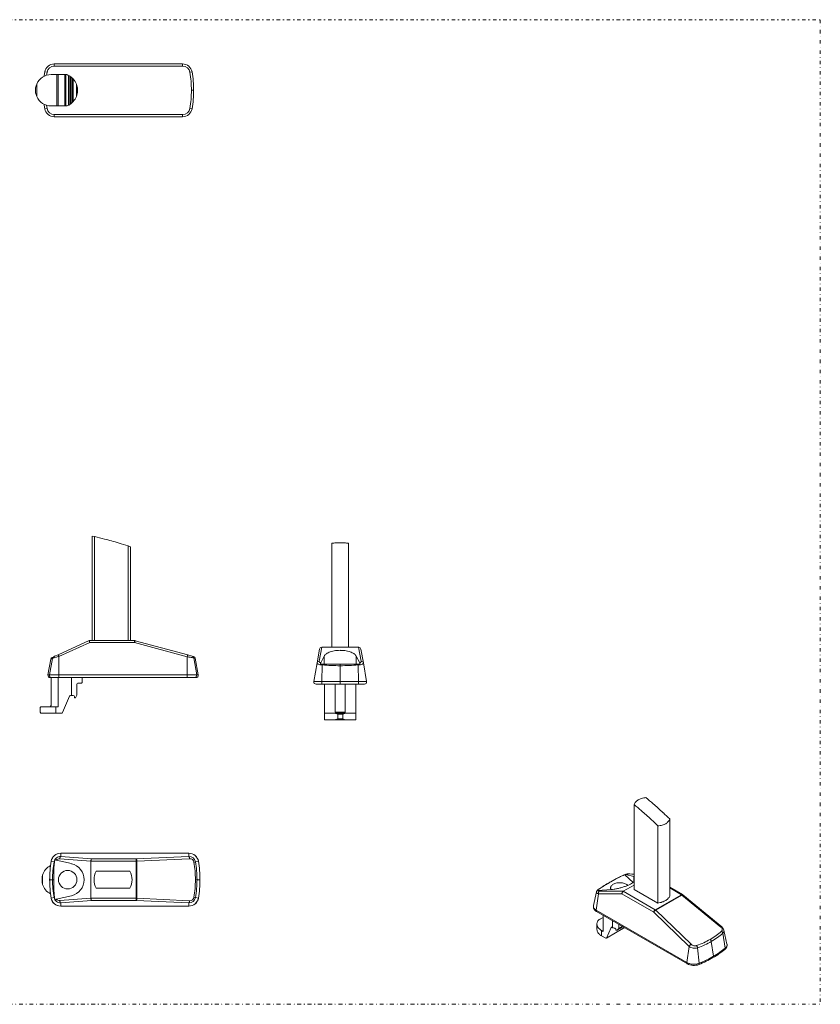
# Model space of a CAD drawing. Header units: millimetres. Extents: x -48 to 1376, y 1108 to 1988.
# Tile 2 of 2: x 661 to 1376, y 1108 to 1988. Entities that reach past the tile are written whole.
import ezdxf

# ---------------------------------------------------------------- set-up
doc = ezdxf.new("R2010")
doc.units = ezdxf.units.MM
doc.header["$MEASUREMENT"] = 0
doc.linetypes.add('DASHEDDOT', pattern=[9.2, 3, -3, 0.2, -3])
for name, color, linetype, true_color in [('Default', 7, 'Continuous', 0xffffff), ('sichtbar', 7, 'Continuous', 0xffffff), ('Tangente', 7, 'Continuous', 0xffffff)]:
    doc.layers.add(name, color=color, linetype=linetype, true_color=true_color)

msp = doc.modelspace()

# ---------------------------------------------------------------- linework, layer by layer
at = {"layer": 'Default', "color": 7, "linetype": 'DASHEDDOT', "lineweight": 5, "true_color": 0xffffff}
for p, q in [((-48.22, 1987.57), (1375.63, 1987.57)), ((1375.63, 1987.57), (1375.63, 1108.28)), ((-48.22, 1108.28), (1375.63, 1108.28)), ((1123.66, 1108.28), (-48.22, 1108.28))]:
    msp.add_line(p, q, dxfattribs=at)
at = {"layer": 'sichtbar', "color": 1, "linetype": 'Continuous', "lineweight": 5, "true_color": 0xff0000}
for p, q in [((691.67, 1948.11), (806.18, 1948.11)), ((688.8, 1938.5), (694.03, 1938.5)), ((694.03, 1938.5), (694.95, 1938.5)), ((694.95, 1938.5), (701.05, 1938.5)), ((701.05, 1938.5), (701.98, 1938.5)), ((701.98, 1938.5), (702.78, 1938.5)), ((705.43, 1937.17), (705.43, 1911.83)), ((706.44, 1936.47), (706.44, 1912.52)), ((707.62, 1935.48), (707.62, 1913.52)), ((674.98, 1926.71), (674.98, 1922.28)), ((712.37, 1925.42), (712.37, 1923.57)), ((688.8, 1910.5), (694.03, 1910.5)), ((694.03, 1910.5), (694.95, 1910.5)), ((694.95, 1910.5), (701.05, 1910.5)), ((701.05, 1910.5), (701.98, 1910.5)), ((701.98, 1910.5), (703.2, 1910.5)), ((703.2, 1910.66), (703.2, 1910.5)), ((806.18, 1900.88), (691.67, 1900.88)), ((725.55, 1433.07), (725.55, 1526.37)), ((725.55, 1526.37), (727.56, 1525.9)), ((727.56, 1433.07), (727.56, 1525.9)), ((757.56, 1517.62), (759.57, 1516.95)), ((757.56, 1433.07), (757.56, 1517.62)), ((759.57, 1433.07), (759.57, 1516.95)), ((939.44, 1427.14), (939.44, 1519.97)), ((954.44, 1427.14), (954.44, 1519.97)), ((694.98, 1420.5), (722.8, 1433.07)), ((722.8, 1433.07), (763.28, 1433.07)), ((763.8, 1433), (810.84, 1420.27)), ((928.47, 1425.48), (926.29, 1413.1)), ((930.44, 1427.14), (930.47, 1427.14)), ((963.41, 1427.14), (930.47, 1427.14)), ((963.41, 1427.14), (963.45, 1427.14)), ((967.6, 1413.1), (965.42, 1425.48)), ((685.98, 1402.41), (688.48, 1416.61)), ((690.25, 1418.07), (689.59, 1418.07)), ((690.74, 1418.07), (690.25, 1418.07)), ((691.85, 1419.09), (694.98, 1420.5)), ((810.84, 1420.27), (814.72, 1419.22)), ((814.72, 1419.22), (816.08, 1418.85)), ((820.15, 1402.41), (817.53, 1417.26)), ((932.64, 1419.25), (929.55, 1413.16)), ((964.33, 1413.16), (961.25, 1419.25)), ((923.36, 1396.48), (926.29, 1413.1)), ((931.09, 1412.14), (929.3, 1412.14)), ((946.94, 1412.14), (931.09, 1412.14)), ((962.8, 1412.14), (946.94, 1412.14)), ((964.59, 1412.14), (962.8, 1412.14)), ((970.53, 1396.48), (967.6, 1413.1)), ((687.95, 1400.07), (689.28, 1400.07)), ((694.98, 1400.05), (688.78, 1400.05)), ((688.78, 1400.05), (688.78, 1375.22)), ((689.28, 1400.07), (695.81, 1400.07)), ((694.98, 1374.07), (694.98, 1400.05)), ((706.92, 1400.05), (694.98, 1400.05)), ((695.81, 1400.07), (810.32, 1400.07)), ((706.92, 1400.05), (706.92, 1384.05)), ((716.51, 1400.05), (706.92, 1400.05)), ((716.51, 1396.05), (716.51, 1400.05)), ((810.32, 1400.07), (816.84, 1400.07)), ((816.84, 1400.07), (818.18, 1400.07)), ((711.76, 1384.25), (711.76, 1394.05)), ((712.76, 1395.05), (715.51, 1395.05)), ((925.33, 1394.14), (930.85, 1394.14)), ((930.85, 1394.14), (946.94, 1394.14)), ((932.94, 1368.14), (932.94, 1394.12)), ((942.54, 1394.12), (932.94, 1394.12)), ((951.34, 1394.12), (942.54, 1394.12)), ((942.54, 1369.29), (942.54, 1394.12)), ((946.94, 1394.14), (963.03, 1394.14)), ((960.94, 1394.12), (951.34, 1394.12)), ((951.34, 1394.12), (951.34, 1369.29)), ((960.94, 1368.14), (960.94, 1394.12)), ((963.03, 1394.14), (968.56, 1394.14)), ((699.09, 1368.83), (705.19, 1383.43)), ((706.11, 1384.05), (706.92, 1384.05)), ((706.92, 1384.05), (708.57, 1384.05)), ((709.57, 1383.05), (709.57, 1382.05)), ((709.57, 1382.05), (710.57, 1382.05)), ((710.57, 1382.05), (711.76, 1384.25)), ((679.12, 1373.22), (679.12, 1369.21)), ((679.58, 1374.07), (692.94, 1374.07)), ((688.23, 1374.07), (688.23, 1374.33)), ((692.94, 1374.07), (694.98, 1374.07)), ((680.12, 1368.21), (692.94, 1368.21)), ((692.94, 1368.21), (698.17, 1368.21)), ((932.94, 1362.28), (932.94, 1368.14)), ((932.94, 1368.14), (942.77, 1368.14)), ((942.77, 1368.14), (951.12, 1368.14)), ((944.73, 1363.28), (944.73, 1367.29)), ((949.15, 1367.29), (949.15, 1363.28)), ((951.12, 1368.14), (960.94, 1368.14)), ((960.94, 1362.28), (960.94, 1368.14)), ((932.94, 1362.28), (941.33, 1362.28)), ((952.56, 1362.28), (941.33, 1362.28)), ((952.56, 1362.28), (960.94, 1362.28)), ((1209.36, 1210.92), (1209.36, 1286.72)), ((1230.57, 1198.67), (1230.57, 1267.71)), ((1241.18, 1204.8), (1241.18, 1273.83)), ((811.86, 1243.19), (697.35, 1243.19)), ((692.28, 1237.22), (693.4, 1236.96)), ((706.88, 1233.88), (693.4, 1236.96)), ((724.35, 1236.08), (724.35, 1236.04)), ((724.35, 1203.1), (724.35, 1236.04)), ((681.12, 1223.75), (681.12, 1215.4)), ((759.11, 1227.07), (729.11, 1227.07)), ((1208.54, 1217.13), (1201.1, 1223.97)), ((1209.06, 1222.45), (1201.71, 1224.24)), ((1209.36, 1224.4), (1205.64, 1224.81)), ((1209.36, 1222.37), (1209.06, 1222.45)), ((680.66, 1217.36), (680.66, 1221.79)), ((1199.65, 1209.2), (1209.36, 1214.8)), ((693.4, 1202.18), (706.88, 1205.27)), ((729.11, 1212.07), (759.11, 1212.07)), ((1173.08, 1196.41), (1175.74, 1208.64)), ((1176.15, 1209.56), (1176.28, 1209.74)), ((1177.12, 1210.05), (1188.83, 1210.77)), ((1199.65, 1209.2), (1199.63, 1209.19)), ((1209.36, 1210.92), (1230.57, 1198.67)), ((1252.59, 1206.23), (1241.18, 1212.82)), ((1287.71, 1177.37), (1252.86, 1206.05)), ((693.4, 1202.18), (692.28, 1201.93)), ((697.35, 1195.96), (811.86, 1195.96)), ((724.35, 1203.1), (724.35, 1203.07)), ((1175.92, 1191.08), (1256.9, 1144.33)), ((1181.61, 1174.56), (1181.61, 1187.79)), ((1181.72, 1173.39), (1181.72, 1187.73)), ((1176.18, 1175.16), (1176.18, 1179.94)), ((1181.61, 1185.9), (1177.78, 1183.69)), ((1178.08, 1183.89), (1181.61, 1185.93)), ((1190.17, 1182.85), (1190.17, 1176.67)), ((1195.72, 1176.09), (1195.72, 1179.64)), ((1180.28, 1174.23), (1181.72, 1173.39)), ((1184.48, 1167.26), (1200.83, 1176.7)), ((1184.63, 1167.44), (1188.94, 1176.87)), ((1189.6, 1177), (1190.17, 1176.67)), ((1192.98, 1175.32), (1192.98, 1174.5)), ((1194.19, 1174.37), (1199.52, 1177.45)), ((1195.72, 1176.09), (1198.8, 1177.87)), ((1292.31, 1161.91), (1289.57, 1174.47)), ((1180.28, 1169.44), (1183.98, 1167.31))]:
    msp.add_line(p, q, dxfattribs=at)
msp.add_circle((703.61, 1219.57), 8.25, dxfattribs=at)
for centre, radius, start, end in [((691.67, 1939.5), 8.62, 90, 170.51234), ((806.18, 1939.5), 8.62, 9.48766, 90), ((688.8, 1924.5), 14, 90.00005, 156.34929), ((781.43, 1924.5), 99.62, 170.51234, 172.76174), ((697.4, 1924.5), 15, 62.05471, 68.96053), ((694.21, 1918.49), 21.8, 59.8454, 62.05471), ((703.61, 1934.67), 3.09, 53.97263, 59.8454), ((697.4, 1924.5), 15, 52.95131, 57.63609), ((697.4, 1924.5), 15, 47.04765, 52.95131), ((698.48, 1925.59), 13.46, 44.31267, 47.25148), ((697, 1924.14), 15.54, 41.57769, 44.31267), ((697.4, 1924.5), 15, 21.34081, 41.57769), ((716.43, 1924.5), 99.62, 0, 9.48766), ((687.22, 1924.88), 12.38, 163.62878, 171.52804), ((689.33, 1924.27), 14.57, 156.34929, 163.62878), ((697.23, 1924.43), 15.19, 12.43715, 21.34081), ((697.94, 1924.59), 14.46, 3.31191, 12.43715), ((687.22, 1924.11), 12.38, 188.47196, 196.37122), ((689.33, 1924.73), 14.57, 196.37122, 203.65071), ((688.8, 1924.5), 14, 203.65071, 270), ((697.4, 1924.5), 15, 318.42231, 338.65919), ((697.23, 1924.56), 15.19, 338.65919, 347.56285), ((697.94, 1924.41), 14.46, 347.56285, 356.68809), ((716.43, 1924.5), 99.62, 350.51234, 0), ((781.43, 1924.5), 99.62, 187.23826, 189.48766), ((691.67, 1909.5), 8.62, 189.48766, 270), ((697.4, 1924.5), 15, 292.76016, 297.94529), ((697.57, 1924.18), 14.64, 297.94529, 300.1546), ((696.83, 1925.45), 16.11, 300.1546, 302.26105), ((697.4, 1924.5), 15, 302.36391, 307.04869), ((697.4, 1924.5), 15, 307.04869, 312.95235), ((707.2, 1914.04), 0.674, 308.65981, 314.02819), ((684.33, 1937.7), 33.57, 314.02819, 314.78864), ((697.68, 1924.25), 14.62, 314.78864, 316.60149), ((697.78, 1924.16), 14.49, 316.60149, 318.42231), ((806.18, 1909.5), 8.62, 270, 350.51235), ((594.62, 951.2), 589.88, 76.07469, 76.97538), ((673, 1267.33), 264.18, 74.72878, 76.07469), ((677.64, 1284.32), 246.57, 73.06762, 74.72878), ((647.71, 1186), 349.34, 71.67206, 73.06762), ((945.99, 1470.95), 49.46, 93.59075, 97.60702), ((946.94, 1455.77), 64.66, 90.07852, 93.59075), ((946.94, 1455.56), 64.88, 86.49353, 90.07852), ((947.88, 1470.81), 49.6, 82.39298, 86.49353), ((722.8, 1433.05), 0.0184, 17.75916, 90), ((714.75, 1430.47), 8.48, 14.61085, 17.75916), ((701.83, 1427.1), 21.83, 13.33688, 14.61085), ((673.63, 1420.41), 50.81, 12.50193, 13.33688), ((763.28, 1431.07), 2, 74.85474, 90), ((930.44, 1425.14), 2, 90, 170.00027), ((963.45, 1425.14), 2, 10, 90), ((690.45, 1416.26), 2, 115.36606, 170), ((692.7, 1417.01), 2.22, 132.46198, 151.73926), ((692.88, 1416.81), 2.5, 114.30528, 132.46198), ((815.56, 1416.92), 2, 10, 74.85474), ((936.48, 1417.3), 4.3, 139.93224, 153.12664), ((938.45, 1415.64), 6.88, 129.50806, 139.93224), ((939.78, 1414.03), 8.97, 120.02378, 129.50806), ((942.65, 1409.07), 14.7, 112.6206, 120.02378), ((944.02, 1405.76), 18.28, 105.96826, 112.6206), ((946.05, 1398.69), 25.63, 100.35137, 105.96826), ((946.62, 1395.55), 28.83, 95.04693, 100.35137), ((946.94, 1391.92), 32.48, 90.04889, 95.04693), ((946.94, 1391.9), 32.49, 85.09602, 90.04889), ((947.24, 1395.41), 28.98, 79.85083, 85.09602), ((947.8, 1398.49), 25.84, 74.29719, 79.85083), ((949.77, 1405.51), 18.55, 67.74237, 74.29719), ((951.12, 1408.82), 14.98, 60.45109, 67.74237), ((953.98, 1413.85), 9.19, 51.13759, 60.45109), ((955.33, 1415.53), 7.03, 40.48068, 51.13759), ((957.39, 1417.29), 4.32, 26.87336, 40.48068), ((934.83, 1411.45), 5.58, 165.95837, 172.98027), ((931.05, 1412.4), 1.67, 153.12664, 165.95837), ((962.84, 1412.4), 1.68, 14.04052, 26.87305), ((959.06, 1411.45), 5.57, 7.01355, 14.04052), ((687.95, 1402.07), 2, 170, 270), ((818.18, 1402.07), 2, 270, 10), ((712.76, 1394.05), 1, 90, 180), ((715.51, 1396.05), 0.999, 270, 0.12878), ((925.33, 1396.14), 2, 170, 270), ((968.56, 1396.14), 2, 270, 10), ((706.11, 1383.05), 1, 90, 157.34103), ((708.57, 1383.05), 1, 0, 90), ((680.14, 1373.21), 1.02, 151.30547, 179.45942), ((680.12, 1373.22), 1, 122.89081, 151.30547), ((687.16, 1376.02), 2.01, 302.38101, 307.78383), ((687.77, 1375.23), 1.01, 307.95825, 359.70119), ((680.13, 1369.22), 1.02, 180.54058, 225), ((680.12, 1369.2), 0.993, 225, 270), ((698.17, 1369.21), 1, 270, 337.34103), ((942.83, 1369.3), 0.287, 181.12346, 218.75123), ((943.27, 1369.65), 0.856, 218.75123, 240.26093), ((940.87, 1358.63), 9.69, 75.47052, 78.73763), ((943.78, 1370.54), 1.88, 240.26093, 254.22407), ((945.07, 1375.12), 6.63, 254.22407, 261.64555), ((941.27, 1360.14), 8.13, 71.90303, 75.47052), ((941.94, 1362.19), 5.97, 68.04285, 71.90303), ((942.8, 1366.13), 3.56, 291.31615, 296.8282), ((945.84, 1380.34), 11.91, 261.64555, 266.93634), ((943.23, 1365.39), 2.53, 62.10645, 68.04285), ((943.9, 1366.67), 1.08, 44.49633, 62.10645), ((943.87, 1364.01), 1.18, 296.8282, 306.39697), ((944.26, 1363.48), 0.534, 306.39697, 325.28065), ((944.52, 1367.28), 0.207, 3.62451, 44.49633), ((944.53, 1363.29), 0.2, 325.28065, 356.37549), ((946.96, 1401.36), 32.96, 266.93634, 270.11639), ((946.97, 1399.12), 30.72, 270.11639, 273.60603), ((948.28, 1378.25), 9.81, 273.60603, 279.78392), ((949.36, 1367.28), 0.209, 134.17032, 176.37549), ((949.36, 1363.29), 0.206, 183.62451, 209.32176), ((949.5, 1363.37), 0.37, 209.32176, 228.41921), ((950.05, 1366.57), 1.2, 116.86908, 134.17032), ((949.84, 1363.75), 0.876, 228.41921, 241.37304), ((950.93, 1365.75), 3.15, 241.37304, 248.19589), ((950.78, 1365.14), 2.8, 111.41709, 116.86908), ((952.05, 1361.88), 6.3, 107.78025, 111.41709), ((948.93, 1374.51), 6.02, 279.78392, 287.103), ((952.67, 1359.98), 8.3, 104.39707, 107.78025), ((953.01, 1358.65), 9.67, 101.26237, 104.39707), ((950.22, 1370.31), 1.62, 287.103, 301.23077), ((950.63, 1369.63), 0.824, 301.23077, 322.36464), ((951.06, 1369.3), 0.282, 322.36464, 358.87654), ((941.33, 1368.45), 6.17, 270, 277.26811), ((940.9, 1371.79), 9.54, 277.26811, 283.11195), ((940.87, 1371.93), 9.68, 283.11195, 286.69513), ((941.98, 1368.23), 5.82, 286.69513, 291.31615), ((951.81, 1367.94), 5.52, 248.19589, 253.05417), ((953, 1371.87), 9.62, 253.05417, 256.7315), ((952.99, 1371.82), 9.57, 256.7315, 262.64449), ((952.56, 1368.47), 6.19, 262.64449, 270), ((1220.98, 1275.01), 17.86, 93.25838, 106.19441), ((735.52, 719.17), 750.86, 49.17773, 49.82051), ((1216.33, 1283.95), 7.5, 138.73811, 158.3521), ((724.92, 713.04), 750.86, 49.17773, 49.82051), ((1218.2, 1282.31), 9.99, 121.76574, 138.73811), ((1219.45, 1280.3), 12.35, 106.19441, 121.76574), ((1000.42, 1025.81), 345.64, 48.23034, 49.17773), ((989.81, 1019.69), 345.64, 48.23034, 49.17773), ((1000.28, 1031.4), 329.93, 47.10345, 48.23034), ((1010.88, 1037.53), 329.93, 47.10345, 48.23034), ((905.66, 924.28), 484.53, 46.17355, 47.10345), ((895.05, 918.15), 484.53, 46.17355, 47.10345), ((1230.33, 1284.01), 16.3, 270.84171, 284.8851), ((1231.61, 1279.21), 11.34, 284.8851, 301.74037), ((1232.6, 1277.6), 9.44, 301.74037, 319.76523), ((1233.8, 1276.59), 7.88, 319.76523, 339.51807), ((697.35, 1234.57), 8.62, 90, 170.51234), ((811.86, 1234.57), 8.62, 9.48765, 90), ((694.49, 1219.57), 14, 116.29597, 162.6494), ((787.11, 1219.57), 99.62, 170.51234, 180), ((793.75, 1224.32), 102.58, 175.80544, 178.17274), ((766.11, 1226.35), 74.86, 173.03428, 175.80544), ((698.3, 1234.63), 6.55, 164.6924, 173.03864), ((697.66, 1234.81), 5.89, 155.8864, 164.6924), ((703.61, 1219.57), 14.67, 282.89055, 77.10945), ((733.72, 1235.72), 9.37, 173.34687, 177.82845), ((730.03, 1236.15), 5.66, 167.57611, 173.34687), ((727.59, 1236.69), 3.16, 157.58467, 167.57611), ((725.02, 1237.75), 0.38, 128.49287, 157.58467), ((722.11, 1219.57), 99.62, 0, 9.48766), ((691.52, 1220.17), 10.98, 166.78037, 171.52804), ((696.71, 1218.95), 16.3, 162.885, 166.78037), ((1208.79, 1219.57), 517.65, 179.40248, 180), ((813.38, 1223.7), 122.22, 178.17274, 179.40248), ((742.1, 1219.57), 15, 150, 210), ((746.12, 1219.57), 15, 330, 30), ((1235.57, 1143.8), 87.43, 115.52721, 116.71536), ((1233.51, 1148.11), 82.66, 114.30525, 115.52721), ((1202.7, 1216.33), 7.8, 108.22207, 114.30862), ((1202.95, 1215.58), 8.59, 102.42433, 108.22207), ((1201.68, 1223.66), 0.657, 131.72915, 151.77489), ((1201.54, 1223.82), 0.444, 107.29328, 131.72915), ((1205.93, 1209.76), 15.17, 102.7892, 107.33509), ((1201.55, 1223.79), 0.475, 90.39671, 107.29328), ((1201.55, 1223.58), 0.682, 76.30008, 90.39671), ((1205.43, 1211.93), 12.94, 97.86748, 102.7892), ((1205.1, 1214.32), 10.54, 91.74486, 97.86748), ((1204.97, 1218.68), 6.17, 83.74098, 91.74486), ((691.52, 1218.98), 10.98, 188.47196, 193.21963), ((696.71, 1220.2), 16.3, 193.21963, 197.115), ((694.49, 1219.57), 14, 197.3506, 243.70403), ((787.11, 1219.57), 99.62, 180, 189.48766), ((1177.81, 1219.57), 486.67, 179.99999, 180.64896), ((811.73, 1215.43), 120.57, 180.64896, 181.95281), ((722.11, 1219.57), 99.62, 350.51234, 0), ((1242.4, 1119.43), 112.09, 122.2179, 124.7328), ((1239.75, 1120.64), 109.61, 121.15823, 122.71869), ((1259.45, 1092.37), 144.07, 119.99966, 122.2179), ((1252.76, 1099.13), 134.74, 120.38201, 121.15823), ((1465.6, 736.1), 555.57, 119.99975, 120.38201), ((1267.31, 1078.76), 159.79, 118.27474, 119.99964), ((1521.76, 638.81), 667.9, 119.71957, 119.99976), ((1191.86, 1211.91), 3.52, 145.68967, 161.79368), ((1192.58, 1211.42), 4.38, 131.3649, 145.68967), ((1194.27, 1209.49), 6.95, 119.99976, 131.3649), ((1271.27, 1077.63), 162.63, 119.15174, 119.71957), ((1195.15, 1207.97), 8.7, 109.66697, 119.99976), ((1281.23, 1052.89), 189.16, 116.68941, 118.27474), ((1257.9, 1101.59), 135.19, 118.04612, 119.15174), ((1196.33, 1204.67), 12.21, 100.94508, 109.66697), ((1196.59, 1203.35), 13.56, 92.67314, 100.94508), ((1238.22, 1138.55), 93.31, 116.71536, 118.04612), ((1196.62, 1202.62), 14.29, 84.61559, 92.67314), ((1196.69, 1203.35), 13.55, 76.35692, 84.61559), ((1197.4, 1206.27), 10.55, 66.99339, 76.35692), ((1185.12, 1257.59), 46.92, 289.48756, 293.32923), ((1198.1, 1207.94), 8.74, 57.28024, 66.99339), ((1199.74, 1210.49), 5.71, 45.25388, 57.28024), ((1190.33, 1245.52), 33.77, 293.32923, 297.85751), ((1193.69, 1239.16), 26.57, 297.85751, 302.64581), ((1200.14, 1229.1), 14.62, 302.64581, 309.10179), ((794.23, 1214.83), 103.06, 181.95281, 184.24951), ((764.95, 1212.65), 73.69, 184.24951, 186.96561), ((1178.22, 1208.1), 2.53, 156.51134, 167.66396), ((1178.53, 1207.96), 2.87, 146.04755, 156.51134), ((1177, 1208.95), 1.05, 116.45454, 144.18371), ((1178.89, 1207.71), 3.31, 133.48287, 142.03715), ((1177.21, 1208.52), 1.53, 93.55214, 116.45454), ((1179.95, 1206.58), 4.86, 126.42601, 133.48287), ((1210.78, 1164.81), 56.78, 125.53768, 126.42933), ((1214.22, 1159.99), 62.69, 124.68915, 125.53768), ((1217.67, 1155.02), 68.74, 122.71869, 124.68915), ((1191.14, 1212.14), 2.76, 161.79368, 180), ((1191.14, 1212.14), 2.75, 180, 194.33692), ((1191.59, 1212.26), 3.22, 194.33692, 207.58906), ((1186.84, 1242.94), 32.23, 273.55181, 278.18839), ((1184.9, 1256.39), 45.82, 278.18839, 282.07673), ((1183.98, 1260.72), 50.24, 282.07673, 285.79313), ((1183.81, 1261.29), 50.84, 285.79313, 289.48756), ((1201.43, 1206.95), 2.89, 167.82044, 181.87824), ((1201.63, 1206.91), 3.1, 154.24547, 167.82044), ((1201.3, 1207.07), 2.73, 139.84947, 154.24547), ((1200.56, 1207.69), 1.76, 121.91688, 139.84947), ((1235.05, 1207.64), 6.76, 315.85453, 335.1037), ((1251.59, 1204.5), 2, 50.54388, 60.00024), ((697.35, 1204.57), 8.62, 189.48766, 270), ((698.38, 1204.52), 6.64, 186.96224, 195.25635), ((697.59, 1204.3), 5.81, 195.25635, 204.12204), ((733.72, 1203.42), 9.37, 182.1715, 186.65323), ((730.02, 1202.99), 5.66, 186.65323, 192.42418), ((727.59, 1202.46), 3.16, 192.42418, 202.41577), ((725.02, 1201.4), 0.38, 202.41577, 231.50713), ((811.86, 1204.57), 8.62, 270, 350.51234), ((1177.18, 1195.52), 4.19, 167.71606, 188.99803), ((1227.05, 1221.43), 23.03, 278.79389, 288.94616), ((1229.47, 1214.4), 15.6, 288.94616, 301.2891), ((1231.46, 1211.13), 11.77, 301.2891, 315.85453), ((1177.51, 1195.57), 4.53, 188.99803, 209.46099), ((1178.11, 1195.91), 5.21, 209.46099, 226.07527), ((1179.61, 1197.47), 7.38, 226.07527, 240.01819), ((1180.85, 1179.94), 4.67, 168.13005, 180), ((1180.86, 1179.94), 4.68, 180, 197.74902), ((1181.38, 1179.83), 5.21, 156.89431, 168.13005), ((1182.03, 1180.31), 5.9, 197.74902, 213.53651), ((1181.9, 1179.61), 5.77, 146.735, 156.89431), ((1183.28, 1178.7), 7.42, 137.77923, 146.735), ((1179.65, 1181.22), 3.1, 123.77995, 127.19307), ((1179.37, 1181.66), 2.58, 120.03875, 123.77995), ((1180.86, 1175.16), 4.68, 180, 197.74902), ((1182.03, 1175.53), 5.9, 197.74902, 213.53651), ((1183.22, 1181.1), 7.34, 213.53651, 228.32929), ((1183.22, 1176.32), 7.34, 213.53651, 228.32927), ((1186.16, 1184.41), 11.76, 228.32929, 240.00023), ((1186.16, 1179.63), 11.76, 228.32927, 240.0002), ((1187.58, 1174.56), 5.97, 180, 185.57878), ((1187.73, 1174.57), 6.12, 185.57878, 191.08814), ((1189.34, 1176.69), 0.434, 138.88219, 155.44402), ((1189.26, 1176.76), 0.335, 119.99976, 138.88219), ((1189.27, 1176.75), 0.346, 84.34304, 119.99976), ((1189.23, 1176.37), 0.73, 60.00024, 84.34304), ((1195.68, 1198.16), 22.18, 255.6098, 257.81422), ((1195.96, 1199.44), 23.49, 257.81422, 259.95622), ((1191.57, 1174.64), 1.69, 65.43759, 79.95622), ((1191.6, 1174.71), 1.61, 50.55512, 65.43759), ((1191.89, 1175.06), 1.16, 29.13193, 50.55512), ((1192.35, 1175.32), 0.634, 0, 29.13193), ((1196.17, 1199.19), 24.9, 262.625, 264.01408), ((1196.23, 1199.68), 25.39, 264.01408, 265.38963), ((1271.14, 1107.09), 102.22, 138.18408, 138.83635), ((1268.65, 1109.32), 98.88, 137.52086, 138.18408), ((1283.87, 1172.7), 6.05, 32.78019, 50.54667), ((1285.11, 1173.5), 4.57, 12.31371, 32.78019), ((1184.34, 1167.94), 0.73, 240.00024, 264.34304), ((1184.31, 1167.56), 0.346, 264.34304, 299.99976), ((1184.31, 1167.55), 0.335, 299.99976, 318.88219), ((1184.24, 1167.62), 0.434, 318.88219, 335.44402), ((1288.2, 1161.01), 4.21, 354.57233, 12.28708), ((1234.65, 1228.05), 90.19, 299.99958, 304.29248), ((1242.73, 1216.2), 75.84, 304.29248, 308.97399), ((1286.57, 1162.03), 6.16, 308.89076, 322.16729), ((1287.64, 1161.19), 4.79, 322.16729, 337.22783), ((1288.02, 1161.03), 4.39, 337.22783, 354.57233), ((1261.59, 1152.45), 9.38, 240.0114, 254.71622), ((1262.56, 1156.01), 13.06, 254.71622, 267.16819), ((1262.58, 1156.52), 13.58, 267.16819, 279.11099), ((1262.99, 1153.97), 11, 279.11099, 292.3866), ((1223.96, 1248.7), 113.45, 292.39177, 296.05512), ((1230.81, 1234.7), 97.87, 296.05512, 299.99948)]:
    msp.add_arc(centre, radius, start, end, dxfattribs=at)
at = {"layer": 'Tangente', "color": 6, "linetype": 'Continuous', "lineweight": 5, "true_color": 0xff00ff}
for p, q in [((691.67, 1946.11), (691.67, 1948.11)), ((691.67, 1946.11), (806.18, 1946.11)), ((806.18, 1946.11), (806.18, 1948.11)), ((685.14, 1940.59), (683.17, 1940.92)), ((694.03, 1938.5), (694.03, 1910.5)), ((694.95, 1938.5), (694.95, 1910.5)), ((701.05, 1938.5), (701.05, 1910.5)), ((701.98, 1938.5), (701.98, 1910.5)), ((704.43, 1937.75), (704.43, 1911.25)), ((708.62, 1934.45), (708.62, 1914.54)), ((812.71, 1940.59), (814.68, 1940.92)), ((675.98, 1930.11), (675.98, 1918.88)), ((711.37, 1929.96), (711.37, 1919.04)), ((814.04, 1924.5), (816.04, 1924.5)), ((685.14, 1908.41), (683.17, 1908.08)), ((812.71, 1908.41), (814.68, 1908.08)), ((806.18, 1902.88), (691.67, 1902.88)), ((691.67, 1902.88), (691.67, 1900.88)), ((806.18, 1902.88), (806.18, 1900.88)), ((695.81, 1419.03), (723.23, 1431.41)), ((723.23, 1431.41), (763.28, 1431.41)), ((763.28, 1433.07), (763.28, 1431.41)), ((763.28, 1431.41), (810.32, 1418.68)), ((930.47, 1427.14), (928.26, 1414.57)), ((965.63, 1414.57), (963.41, 1427.14)), ((687.34, 1402.41), (689.92, 1417.24)), ((688.48, 1416.61), (689.92, 1417.24)), ((695.81, 1402.41), (695.81, 1419.03)), ((810.32, 1402.41), (810.32, 1418.68)), ((818.79, 1402.41), (816.14, 1417.63)), ((816.14, 1417.63), (817.53, 1417.26)), ((932.64, 1412.14), (932.64, 1419.25)), ((961.25, 1412.14), (961.25, 1419.25)), ((930.53, 1396.48), (930.96, 1411.31)), ((946.94, 1410.68), (946.94, 1412.14)), ((946.94, 1396.48), (946.94, 1410.68)), ((963.36, 1396.48), (962.93, 1411.31)), ((685.98, 1402.41), (687.34, 1402.41)), ((687.34, 1402.41), (695.81, 1402.41)), ((695.81, 1402.41), (810.32, 1402.41)), ((695.81, 1400.07), (695.81, 1402.41)), ((810.32, 1402.41), (818.79, 1402.41)), ((810.32, 1400.07), (810.32, 1402.41)), ((818.79, 1402.41), (820.15, 1402.41)), ((923.36, 1396.48), (930.53, 1396.48)), ((930.53, 1396.48), (946.94, 1396.48)), ((946.94, 1396.48), (963.36, 1396.48)), ((946.94, 1394.14), (946.94, 1396.48)), ((963.36, 1396.48), (970.53, 1396.48)), ((692.94, 1368.21), (692.94, 1374.07)), ((951.34, 1369.29), (942.54, 1369.29)), ((949.15, 1367.29), (944.73, 1367.29)), ((949.15, 1363.28), (944.73, 1363.28)), ((697.35, 1243.19), (697.35, 1243.16)), ((811.86, 1243.16), (697.35, 1243.16)), ((697.35, 1243.16), (697.35, 1240.23)), ((724.78, 1238.05), (697.35, 1240.23)), ((811.86, 1240.29), (764.83, 1238.05)), ((811.86, 1243.19), (811.86, 1243.16)), ((811.86, 1243.16), (811.86, 1240.29)), ((688.85, 1235.99), (688.88, 1235.99)), ((688.88, 1235.99), (691.46, 1235.56)), ((724.35, 1236.04), (696.53, 1238.26)), ((764.83, 1236.08), (724.35, 1236.08)), ((764.83, 1238.05), (724.78, 1238.05)), ((764.83, 1236.08), (764.83, 1238.05)), ((764.83, 1236.08), (764.83, 1203.07)), ((764.83, 1236.08), (765.35, 1236.08)), ((812.39, 1238.32), (765.35, 1236.08)), ((765.35, 1236.08), (765.35, 1203.07)), ((820.33, 1235.99), (817.69, 1235.55)), ((820.36, 1235.99), (820.33, 1235.99)), ((1209.36, 1224.15), (1204.84, 1224.65)), ((1209.06, 1217.51), (1209.06, 1222.45)), ((687.49, 1219.57), (687.52, 1219.57)), ((687.52, 1219.57), (690.02, 1219.57)), ((690.02, 1219.57), (691.14, 1219.57)), ((819.08, 1219.57), (817.63, 1219.57)), ((821.69, 1219.57), (819.08, 1219.57)), ((821.72, 1219.57), (821.69, 1219.57)), ((1175.53, 1192.29), (1177.6, 1207.05)), ((1177.6, 1207.05), (1198.54, 1206.86)), ((1178.41, 1209.39), (1199.65, 1209.2)), ((1198.54, 1206.86), (1226.86, 1190.51)), ((1199.63, 1209.19), (1228.25, 1192.66)), ((1251.59, 1206.14), (1228.25, 1192.66)), ((1251.96, 1205.87), (1228.62, 1192.39)), ((1251.59, 1206.14), (1241.18, 1212.15)), ((1286.81, 1177.19), (1251.96, 1205.87)), ((688.85, 1203.15), (688.88, 1203.16)), ((688.88, 1203.16), (691.46, 1203.59)), ((696.53, 1200.89), (724.35, 1203.1)), ((697.35, 1198.92), (724.78, 1201.1)), ((697.35, 1195.99), (697.35, 1198.92)), ((697.35, 1195.99), (811.86, 1195.99)), ((697.35, 1195.96), (697.35, 1195.99)), ((724.35, 1203.07), (764.83, 1203.07)), ((724.78, 1201.1), (764.83, 1201.1)), ((764.83, 1203.07), (764.83, 1201.1)), ((764.83, 1203.07), (765.35, 1203.07)), ((764.83, 1201.1), (811.86, 1198.86)), ((765.35, 1203.07), (812.39, 1200.83)), ((811.86, 1195.99), (811.86, 1198.86)), ((811.86, 1195.96), (811.86, 1195.99)), ((820.33, 1203.16), (817.69, 1203.6)), ((820.36, 1203.15), (820.33, 1203.16)), ((1175.53, 1192.29), (1256.5, 1145.54)), ((1226.86, 1190.51), (1258.53, 1159.99)), ((1228.62, 1192.39), (1260.29, 1161.88)), ((1180.28, 1169.44), (1180.28, 1174.23)), ((1184.63, 1167.44), (1200.75, 1176.74)), ((1188.94, 1176.87), (1189.32, 1177.09)), ((1290.78, 1158.41), (1288.59, 1171.74)), ((1280.13, 1151.15), (1278.28, 1164.35)), ((1256.5, 1145.54), (1258.53, 1159.99)), ((1267.56, 1145.01), (1266, 1158.7))]:
    msp.add_line(p, q, dxfattribs=at)
for centre, radius, start, end in [((691.67, 1939.5), 6.62, 90, 170.51234), ((806.18, 1939.5), 6.62, 9.48766, 90), ((781.43, 1924.5), 97.62, 170.51234, 172.11322), ((716.43, 1924.5), 97.62, 0, 9.48766), ((716.43, 1924.5), 97.62, 350.51234, 0), ((781.43, 1924.5), 97.62, 187.88678, 189.48766), ((691.67, 1909.5), 6.62, 189.48766, 270), ((806.18, 1909.5), 6.62, 270, 350.51235), ((800.9, 1420.91), 39.06, 163.34886, 164.40644), ((779.55, 1427.3), 16.77, 161.73495, 163.34886), ((769.77, 1430.53), 6.47, 157.68242, 161.73495), ((763.8, 1432.98), 0.0185, 74.85474, 157.68242), ((814.28, 1017.09), 419.03, 106.83848, 107.26394), ((691.89, 1416.93), 1.99, 157.99806, 170.89943), ((691.85, 1416.94), 1.96, 144.98452, 157.99806), ((808.88, 1034.92), 400.4, 106.40323, 106.83848), ((694.99, 1420.48), 0.0262, 37.86123, 114.30499), ((693.06, 1418.97), 2.48, 30.56493, 37.86123), ((688.49, 1416.28), 7.78, 26.98021, 30.56493), ((673.39, 1408.59), 24.73, 24.96969, 26.98021), ((847.94, 1408.18), 39.06, 163.34886, 164.40644), ((626.38, 381.99), 1052.88, 79.77663, 79.93899), ((826.59, 1414.57), 16.77, 161.73495, 163.34886), ((816.8, 1417.8), 6.47, 157.68242, 161.73495), ((810.83, 1420.25), 0.0185, 74.85474, 157.68242), ((632.76, 417.36), 1016.94, 79.61143, 79.77663), ((814.21, 1417.34), 1.94, 41.89162, 74.85474), ((814.17, 1417.31), 2, 9.42279, 41.89162), ((926.76, 1413.01), 0.483, 170.00193, 203.02068), ((927.95, 1412.8), 1.69, 126.83687, 170), ((927.21, 1413.2), 0.968, 203.02068, 226.18823), ((927.75, 1413.77), 1.75, 226.18823, 239.96478), ((929.1, 1416.1), 4.45, 239.96478, 248.59231), ((928.19, 1412.48), 2.1, 88.289, 126.83687), ((930.24, 1419), 7.56, 248.59231, 259.48105), ((928.99, 1414.44), 0.742, 170.00158, 198.9228), ((929.37, 1414.57), 1.15, 198.9228, 222.04773), ((929.85, 1415.01), 1.8, 222.04773, 238.05709), ((931.86, 1427.76), 16.48, 259.48105, 266.85011), ((930.92, 1416.71), 3.81, 238.05709, 249.03305), ((941.31, 1410.16), 10.41, 171.15775, 173.65331), ((946.74, 1607.47), 196.79, 265.40116, 267.71548), ((938.19, 1410.65), 7.26, 168.16903, 171.15775), ((946.94, 1612.63), 201.96, 267.71548, 269.99998), ((946.94, 1612.63), 201.96, 270.00006, 272.28452), ((947.15, 1607.48), 196.8, 272.28452, 274.5987), ((955.69, 1410.65), 7.26, 8.84225, 11.83097), ((952.58, 1410.16), 10.41, 6.34669, 8.84225), ((962.02, 1427.77), 16.48, 273.1506, 280.51868), ((962.97, 1416.71), 3.81, 290.96014, 301.94268), ((964.03, 1415.01), 1.8, 301.94268, 317.95795), ((963.65, 1419), 7.56, 280.51868, 291.40633), ((964.51, 1414.57), 1.15, 317.95795, 341.07674), ((964.9, 1414.44), 0.742, 341.07674, 9.98833), ((965.69, 1412.48), 2.1, 53.16313, 91.711), ((964.78, 1416.1), 4.45, 291.40633, 300.03409), ((965.94, 1412.8), 1.69, 10, 53.16313), ((966.13, 1413.77), 1.75, 300.03409, 313.80633), ((966.68, 1413.2), 0.968, 313.80633, 336.97728), ((967.12, 1413.01), 0.484, 336.97728, 9.98135), ((689.33, 1402.07), 2.02, 170.13408, 219.6119), ((689.28, 1402.02), 1.96, 219.6119, 270), ((816.84, 1402.02), 1.96, 270, 320.3881), ((816.79, 1402.07), 2.02, 320.3881, 9.86592), ((943.27, 1396.11), 12.75, 178.33517, 183.46398), ((936.08, 1395.68), 5.55, 183.46398, 191.24102), ((932.47, 1394.96), 1.86, 191.24102, 204.55844), ((930.85, 1394.22), 0.0856, 204.55844, 270), ((963.03, 1394.22), 0.0856, 270, 335.44156), ((961.42, 1394.96), 1.86, 335.44156, 348.75898), ((957.8, 1395.68), 5.55, 348.75898, 356.53602), ((950.62, 1396.11), 12.75, 356.53602, 1.66483), ((697.35, 1234.57), 8.59, 90, 170.51234), ((697.06, 1234.54), 5.69, 87.02925, 128.42785), ((698.58, 1238.84), 1.91, 139.93723, 155.70957), ((697.55, 1239.7), 0.566, 110.73954, 139.93723), ((811.86, 1234.57), 8.59, 9.48766, 90), ((812.05, 1234.57), 5.72, 9.83435, 91.82287), ((811.66, 1239.97), 0.376, 28.99489, 57.71504), ((810.08, 1239.1), 2.18, 17.17035, 28.99489), ((787.11, 1219.57), 99.59, 170.51234, 180), ((779.52, 1219.57), 89.5, 169.7122, 180.00016), ((697.04, 1234.57), 5.66, 128.42785, 169.958), ((691.67, 1235.86), 0.364, 235.22533, 248.94353), ((692.8, 1238.79), 3.51, 248.94353, 253.3539), ((696.23, 1234.56), 3.71, 112.54355, 139.68533), ((696.23, 1234.55), 3.72, 85.44769, 112.54355), ((701.43, 1237.94), 4.91, 167.11216, 176.21582), ((699.7, 1238.33), 3.13, 155.70957, 167.11216), ((764.63, 1237.73), 0.376, 28.99489, 57.71504), ((763.05, 1236.85), 2.18, 17.17035, 28.99489), ((761.17, 1236.27), 4.15, 8.73631, 17.17035), ((757.67, 1235.73), 7.69, 2.54617, 8.73631), ((808.21, 1238.52), 4.15, 8.73631, 17.17035), ((804.7, 1237.98), 7.69, 2.54617, 8.73631), ((812.57, 1234.57), 3.76, 10.00189, 92.75831), ((810.34, 1266.67), 32, 280.67417, 282.87725), ((727.16, 1219.57), 90.47, 0.00028, 9.96033), ((817.23, 1236.54), 1.1, 282.87725, 294.79906), ((726.64, 1219.57), 92.44, 0.00027, 9.95072), ((722.11, 1219.57), 99.59, 0, 9.48766), ((1205.3, 1211.71), 13.04, 101.86719, 105.99723), ((1204.78, 1214.21), 10.49, 97.26116, 101.86719), ((1204.51, 1216.31), 8.36, 91.6633, 97.26116), ((1204.39, 1220.55), 4.12, 83.687, 91.6633), ((1205.53, 1223.36), 1.46, 101.52549, 118.28299), ((1205.5, 1223.53), 1.29, 83.68646, 101.52549), ((787.11, 1219.57), 99.59, 180, 189.48766), ((779.53, 1219.57), 89.5, 180.00014, 190.2877), ((727.16, 1219.57), 90.47, 350.03924, 359.9999), ((726.64, 1219.57), 92.43, 350.04886, 359.99989), ((722.11, 1219.57), 99.59, 350.51234, 0), ((1187.75, 1216.56), 0.668, 103.31636, 119.99966), ((1187.79, 1216.41), 0.822, 88.28805, 103.31636), ((1176.7, 1208.43), 0.974, 167.71696, 183.9304), ((1176.58, 1208.42), 0.861, 183.9304, 201.18383), ((1176.66, 1208.45), 0.944, 201.18383, 216.8857), ((1177.02, 1208.72), 1.39, 216.8857, 229.82087), ((1177.42, 1209.2), 2.02, 229.82087, 247.63857), ((1178.59, 1212.03), 5.08, 247.63857, 258.83928), ((1177.51, 1209.95), 0.406, 166.34245, 187.36817), ((1177.44, 1209.94), 0.332, 187.36817, 210.64119), ((1177.5, 1209.98), 0.402, 210.64119, 229.93997), ((1177.74, 1210.26), 0.769, 229.93997, 243.85443), ((1177.98, 1210.74), 1.31, 243.85443, 260.24887), ((1180.31, 1207.56), 2.76, 176.01832, 190.74053), ((1180.16, 1207.57), 2.61, 160.87206, 176.01832), ((1179.81, 1207.7), 2.23, 143.48988, 160.87206), ((1178.45, 1213.51), 4.12, 260.24887, 269.47284), ((1179.18, 1208.16), 1.45, 121.88956, 143.48988), ((1252.32, 1204.87), 1.46, 95.65695, 119.99976), ((1250.59, 1204.39), 2.01, 53.83865, 60.00024), ((1250.29, 1203.98), 2.52, 48.33452, 53.83865), ((1252.93, 1204.36), 1.79, 101.36893, 122.84736), ((1252.24, 1205.63), 0.692, 60.0002, 95.65695), ((1252.65, 1205.79), 0.338, 50.54391, 101.36893), ((697.35, 1204.57), 8.59, 189.48766, 270), ((691.67, 1203.29), 0.364, 111.05647, 124.77467), ((697.04, 1204.58), 5.66, 190.04393, 231.57215), ((692.8, 1200.36), 3.51, 106.6461, 111.05647), ((696.23, 1204.58), 3.71, 220.30461, 247.45643), ((697.06, 1204.6), 5.69, 231.57215, 272.96572), ((696.23, 1204.6), 3.72, 247.45643, 274.54764), ((701.43, 1201.21), 4.91, 183.78418, 192.88784), ((699.7, 1200.81), 3.13, 192.88784, 204.29043), ((698.58, 1200.31), 1.91, 204.29043, 220.06277), ((697.55, 1199.45), 0.566, 220.06277, 249.26046), ((764.63, 1201.42), 0.376, 302.28496, 331.00511), ((763.05, 1202.29), 2.18, 331.00511, 342.82965), ((761.17, 1202.87), 4.15, 342.82965, 351.26369), ((757.67, 1203.41), 7.69, 351.26369, 357.45383), ((812.04, 1204.58), 5.73, 268.20882, 350.13397), ((811.86, 1204.57), 8.59, 270, 350.51234), ((811.66, 1199.17), 0.376, 302.28496, 331.00511), ((810.08, 1200.05), 2.18, 331.00511, 342.82965), ((808.21, 1200.63), 4.15, 342.82965, 351.26369), ((804.7, 1201.17), 7.69, 351.26369, 357.45383), ((812.57, 1204.58), 3.76, 267.26829, 349.97151), ((810.34, 1172.48), 32, 77.12275, 79.32584), ((817.23, 1202.6), 1.1, 65.20088, 77.12275), ((1175.86, 1195.81), 2.84, 167.72092, 189.32166), ((1176.31, 1195.88), 3.3, 189.32166, 209.35488), ((1177.08, 1196.31), 4.18, 209.35488, 226.70057), ((1179.08, 1198.43), 7.09, 226.70057, 240.00024), ((1177.33, 1192.03), 1.82, 172.01179, 197.96077), ((1176.28, 1191.69), 0.713, 197.96077, 240.00024), ((1229.58, 1190.13), 2.74, 158.77661, 172.01179), ((1229.55, 1189.39), 2.91, 145.56095, 157.42461), ((1230.29, 1189.85), 3.51, 147.07493, 158.77661), ((1230.95, 1188.43), 4.61, 136.13592, 145.56095), ((1230.16, 1189.93), 3.35, 134.91296, 147.07493), ((1230.96, 1188.42), 4.62, 127.57596, 136.13592), ((1229.37, 1190.72), 2.24, 119.99976, 134.91296), ((1230.07, 1189.57), 3.17, 117.24291, 127.57596), ((1227.25, 1190.92), 2.01, 53.83865, 60.00024), ((1226.95, 1190.51), 2.52, 48.33452, 53.83865), ((1244.76, 1222.51), 64.99, 300.00007, 305.65609), ((1249.09, 1216.47), 57.56, 305.65609, 311.66639), ((1249.43, 1215.83), 58.97, 305.62861, 311.61318), ((1287.78, 1175.68), 1.79, 101.36941, 122.84736), ((1284.23, 1174.05), 4.06, 32.35022, 50.54328), ((1286, 1175), 2.04, 311.71747, 340.10967), ((1285.76, 1171.05), 2.91, 45.34977, 56.68729), ((1287.49, 1177.11), 0.338, 50.54587, 101.36941), ((1285.56, 1174.89), 2.48, 9.03224, 32.35022), ((1285.61, 1170.9), 3.12, 34.40361, 45.34977), ((1286.07, 1174.98), 1.97, 340.10967, 9.03224), ((1285.78, 1171.01), 2.92, 23.72924, 34.40361), ((1286.46, 1171.31), 2.18, 11.37328, 23.72924), ((1286.36, 1174.32), 3.41, 310.82282, 324.72825), ((1286.94, 1173.91), 2.7, 324.72825, 340.36581), ((1287.06, 1173.87), 2.58, 340.36581, 356.63179), ((1286.85, 1173.88), 2.78, 356.63179, 12.27886), ((1262.62, 1157.92), 4.61, 136.13592, 145.56095), ((1262.63, 1157.91), 4.62, 127.57596, 136.13592), ((1261.75, 1159.06), 3.17, 117.24291, 127.57596), ((1263.51, 1165.22), 4.64, 226.06789, 241.8705), ((1263.95, 1166.03), 5.56, 241.8705, 256.28764), ((1263.93, 1164.32), 3.84, 271.6055, 289.66567), ((1238.72, 1234.71), 78.61, 289.70556, 294.68981), ((1262.92, 1158.82), 2.98, 29.34059, 39.0961), ((1238.72, 1234.64), 80.7, 289.7608, 294.7177), ((1242.62, 1226.22), 69.27, 294.68981, 299.99973), ((1242.74, 1225.9), 71.08, 294.7177, 299.99973), ((1275.33, 1164.06), 2.9, 38.21795, 48.33452), ((1274.87, 1163.71), 3.48, 28.97981, 38.21795), ((1274.91, 1163.73), 3.44, 19.1385, 28.97981), ((1275.63, 1163.98), 2.68, 7.98821, 19.1385), ((1244.95, 1222.08), 66.66, 300.00006, 305.62861), ((1289.3, 1161.32), 3.07, 338.14982, 354.92308), ((1289.5, 1161.3), 2.87, 354.92308, 12.27909), ((1261.22, 1158.88), 2.91, 145.56095, 157.42461), ((1262.82, 1165.19), 6.74, 230.43963, 246.16814), ((1263.62, 1167), 8.72, 246.16814, 259.98501), ((1263.6, 1166.88), 8.6, 259.98501, 274.13683), ((1263.89, 1165.81), 5.33, 256.28764, 271.6055), ((1263.76, 1164.67), 6.38, 274.13683, 290.58011), ((1262.04, 1158.33), 3.99, 20.91499, 29.34059), ((1261.96, 1158.3), 4.07, 12.86356, 20.91499), ((1262.7, 1158.47), 3.31, 3.94437, 12.86356), ((1235.14, 1229.08), 89.98, 299.99976, 304.28766), ((1243.39, 1216.98), 75.33, 304.28766, 308.9742), ((1289.86, 1157.94), 0.909, 308.9742, 343.661), ((1289.16, 1158.15), 1.64, 343.661, 9.30878), ((1287.32, 1162.68), 5.49, 308.9742, 322.00671), ((1288.82, 1161.51), 3.59, 322.00671, 338.14982), ((1258.3, 1145.29), 1.82, 172.01179, 197.96077), ((1260.89, 1153.13), 8.77, 240.00024, 247.53013), ((1257.25, 1144.95), 0.713, 197.96077, 240.00024), ((1261.91, 1155.61), 11.45, 247.53013, 254.11815), ((1262.27, 1156.87), 12.76, 254.11815, 260.92253), ((1262.56, 1158.7), 14.61, 260.92253, 267.28062), ((1262.58, 1159.13), 15.05, 267.28062, 279.03872), ((1263.11, 1155.81), 11.68, 279.03872, 292.39184), ((1267.01, 1144.22), 0.457, 292.39184, 319.13463), ((1266.75, 1144.45), 0.797, 319.13463, 339.29688), ((1266.33, 1144.61), 1.24, 339.29688, 355.39348), ((1224.24, 1250.15), 113.71, 292.39184, 296.0524), ((1264.97, 1144.71), 2.61, 355.39348, 6.49715), ((1231.23, 1235.85), 97.8, 296.0524, 299.99976), ((1279.38, 1150.56), 0.713, 299.99976, 342.03923), ((1278.33, 1150.9), 1.82, 342.03923, 7.98821)]:
    msp.add_arc(centre, radius, start, end, dxfattribs=at)

doc.saveas('drawing.dxf')
